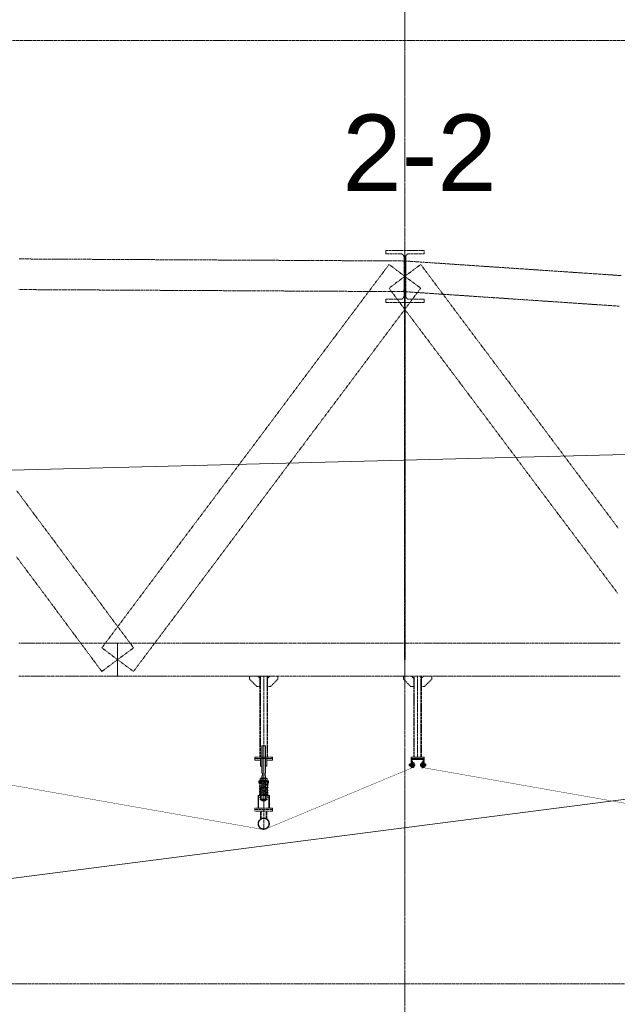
# Model space of a CAD drawing. Header units: millimetres. Extents: x -176817 to 571382, y -58489 to 156123.
# Tile 45 of 256: x -40763 to -36082, y -20394 to -12681. Entities that reach past the tile are written whole.
import ezdxf

# ---------------------------------------------------------------- set-up
doc = ezdxf.new("R2010")
doc.units = ezdxf.units.MM
doc.header["$LTSCALE"] = 0.2
for name, pattern in [('AM_ISO02W050', [7.5, 6, -1.5]), ('AM_ISO02W050x2', [3.75, 3, -0.75]), ('AM_ISO08W050', [18, 12, -1.5, 3, -1.5]), ('AM_ISO08W050x2', [9, 6, -0.75, 1.5, -0.75]), ('DASHDOT', [25.4, 12.7, -6.35, 0, -6.35]), ('HIDDEN', [9.525, 6.35, -3.175])]:
    doc.linetypes.add(name, pattern=pattern)
doc.layers.get('0').update_dxf_attribs({"lineweight": 13})
doc.layers.get('Defpoints').update_dxf_attribs({"lineweight": 13})
for name, color, linetype, lineweight in [('-A Siatka', 30, 'Continuous', 35), ('-AAA Podkład', 252, 'Continuous', 13), ('-AAA Widok', 2, 'Continuous', 30), ('-AAA Wymiar', 1, 'Continuous', 18), ('AM_0N', 7, 'Continuous', 13), ('AM_3N', 6, 'AM_ISO02W050', 13), ('AM_4N', 3, 'Continuous', 13), ('AM_7N', 4, 'AM_ISO08W050', 13), ('AM_8', 1, 'Continuous', 13)]:
    doc.layers.add(name, color=color, linetype=linetype, lineweight=lineweight)
doc.styles.get("Standard").update_dxf_attribs({"font": 'arial.ttf'})
doc.styles.add('WYMIARY', font='ROMANS.shx', dxfattribs={"width": 0.75, "oblique": 15})
doc.dimstyles.new('1 do 100', dxfattribs={"dimscale": 100, "dimtxt": 2, "dimasz": 2.5, "dimexe": 1.25, "dimexo": 0.625, "dimtad": 1, "dimdec": 0, "dimtxsty": 'WYMIARY', "dimcen": 2.5, "dimclrd": 256, "dimclre": 256, "dimclrt": 2, "dimadec": 0, "dimazin": 0, "dimtfac": 1, "dimtdec": 0, "dimtmove": 0, "dimatfit": 3, "dimfxl": 1.25, "dimlwd": -1, "dimlwe": -1, "dimarcsym": 0})

# ---------------------------------------------------------------- blocks, each defined once
blk = doc.blocks.new('*D8')
at = {"layer": '-AAA Wymiar', "transparency": 16777216}
for p, q in [((-46745.8, -45733.6), (-46745.8, 18984.3)), ((-37745.8, 18883.3), (-37745.8, 18984.3)), ((-46495.8, 18859.3), (-37995.8, 18859.3))]:
    blk.add_line(p, q, dxfattribs=at)
for points in [[(-46495.8, 18901), (-46495.8, 18817.6), (-46745.8, 18859.3)], [(-37995.8, 18901), (-37995.8, 18817.6), (-37745.8, 18859.3)]]:
    blk.add_solid(points, dxfattribs=at)
at = {"layer": 'Defpoints', "color": 0, "transparency": 16777216}
for p in [(-37745.8, 18859.3), (-37745.8, 18820.8), (-46745.8, -45796.1)]:
    blk.add_point(p, dxfattribs=at)
at = {"layer": '-AAA Wymiar', "color": 2, "transparency": 16777216, "insert": (-42245.8, 19021.8), "char_height": 200, "attachment_point": 5, "style": 'WYMIARY'}
blk.add_mtext('9000', dxfattribs=at)
blk = doc.blocks.new('*U1083')
at = {"layer": 'AM_0N'}
for p, q in [((-28, 230.6), (28, 230.6)), ((-28, 226.6), (-28, 230.6)), ((28, 226.6), (-28, 226.6)), ((28, 230.6), (28, 226.6))]:
    blk.add_line(p, q, dxfattribs=at)
at = {"layer": 'AM_7N', "linetype": 'AM_ISO08W050x2'}
blk.add_line((0, 233.6), (0, 223.6), dxfattribs=at)
blk = doc.blocks.new('*U1084')
at = {"layer": 'AM_0N'}
for p, q in [((33.8, 222.6), (-33, 222.6)), ((29.3, 219.8), (-30.7, 209)), ((-30.7, 201.1), (7.4, 194.3)), ((29.3, 198.2), (-30.7, 187.4)), ((-30.7, 179.5), (7.4, 172.7)), ((29.3, 176.6), (-30.7, 165.8)), ((-30.7, 157.9), (7.4, 151.1)), ((29.3, 155), (-30.7, 144.2)), ((-2.7, 214.1), (-30.3, 215.9)), ((-29.7, 215.9), (30.3, 219.9)), ((-29.3, 201.1), (30.7, 211.9)), ((-29.3, 179.5), (30.7, 190.3)), ((-29.3, 157.9), (30.7, 168.7)), ((30.7, 198.2), (-7.4, 205.1)), ((30.7, 176.6), (-7.4, 183.5)), ((30.7, 155), (-7.4, 161.9)), ((30, 219.9), (30.3, 219.9)), ((-33.8, 112), (33, 112)), ((-30.7, 136.3), (7.4, 129.5)), ((29.3, 133.4), (-30.7, 122.6)), ((29.7, 118.7), (-30.3, 114.7)), ((-30, 114.7), (-30.3, 114.7)), ((-29.3, 136.3), (30.7, 147.1)), ((-29.3, 114.7), (30.7, 125.5)), ((30.7, 133.4), (-7.4, 140.3)), ((2.7, 120.5), (30.3, 118.7))]:
    blk.add_line(p, q, dxfattribs=at)
for centre, start, end in [((-30, 219.9), 138.01806, 273.82255), ((-30, 205.1), 100.20335, 280.20335), ((-30, 183.5), 100.20335, 280.20335), ((-30, 161.9), 100.20335, 280.20335), ((30, 215.9), 280.20335, 100.20335), ((30, 194.3), 280.20335, 100.20335), ((30, 172.7), 280.20335, 100.20335), ((30, 151.1), 280.20335, 100.20335), ((30, 223.9), 273.82255, 340.52878), ((-30, 140.3), 100.20335, 280.20335), ((-30, 118.7), 100.20335, 280.20335), ((-30, 110.7), 93.82255, 160.52878), ((30, 129.5), 280.20335, 100.20335), ((30, 114.7), 318.01806, 93.82255)]:
    blk.add_arc(centre, 4, start, end, dxfattribs=at)
at = {"layer": 'AM_7N', "linetype": 'AM_ISO08W050x2'}
for p, q in [((-30, 109), (-30, 225.6)), ((0, 109), (0, 225.6)), ((30, 109), (30, 225.6))]:
    blk.add_line(p, q, dxfattribs=at)
blk = doc.blocks.new('*U1085')
at = {"layer": 'AM_0N'}
for p, q in [((-28, 82), (28, 82)), ((-28, 78), (-28, 82)), ((28, 78), (-28, 78)), ((28, 82), (28, 78))]:
    blk.add_line(p, q, dxfattribs=at)
at = {"layer": 'AM_7N', "linetype": 'AM_ISO08W050x2'}
blk.add_line((0, 85), (0, 75), dxfattribs=at)
blk = doc.blocks.new('*U1086')
at = {"layer": 'AM_0N'}
for p, q in [((-26.6, 242.6), (-21.4, 245.6)), ((-26.6, 242.6), (-26.6, 233.6)), ((-26.6, 233.6), (-21.4, 230.6)), ((21.3, 245.6), (-21.4, 245.6)), ((-13.3, 242.6), (-13.3, 233.6)), ((13.3, 242.6), (13.3, 233.6)), ((26.6, 242.6), (21.3, 245.6)), ((26.6, 233.6), (21.3, 230.6)), ((26.6, 242.6), (26.6, 233.6)), ((21.3, 230.6), (-21.4, 230.6))]:
    blk.add_line(p, q, dxfattribs=at)
for centre, radius, start, end in [((-19.9, 232.9), 11.7, 55.56153, 115.56153), ((-19.9, 243.3), 11.7, 244.43847, 304.43847), ((0, 200.7), 43.9, 72.38303, 107.61697), ((0, 275.4), 43.9, 252.38303, 287.61697), ((19.9, 232.9), 11.7, 64.43847, 124.43847), ((19.9, 243.3), 11.7, 235.56153, 295.56153)]:
    blk.add_arc(centre, radius, start, end, dxfattribs=at)
at = {"layer": 'AM_7N', "linetype": 'AM_ISO08W050x2'}
blk.add_line((0, 248.6), (0, 227.6), dxfattribs=at)
blk = doc.blocks.new('A$C09B41FFC')
at = {"layer": '-AAA Podkład', "color": 7}
for p, q in [((-13, 500), (-13, 284.6)), ((0, 500), (0, 70)), ((13, 500), (13, 284.6)), ((-13, 264.6), (-13, 214.6)), ((13, 264.6), (13, 214.6)), ((-16.2, 172.6), (-15, 172.6)), ((-16, 222.6), (-16, 226.6)), ((-15.2, 171.6), (-15, 171.6)), ((-15, 222.6), (15, 222.6)), ((-15, 214.6), (15, 214.6)), ((15, 172.6), (16.2, 172.6)), ((15, 171.6), (15.2, 171.6)), ((16, 222.6), (16, 226.6)), ((-16.2, 82), (-15, 82)), ((-16.2, 82), (-15, 82)), ((-15.2, 83), (-15, 83)), ((16.2, 82, 0), (15, 82, 0)), ((21.2, 82), (20, 82))]:
    blk.add_line(p, q, dxfattribs=at)
for points in [[(15, 284.6), (15, 498), (13, 500), (-13, 500), (-15, 498), (-15, 284.6)], [(-15, 264.6), (-10.5, 264.6), (-10.5, 284.6), (-15, 284.6)], [(-15, 264.6), (-15, 72), (-13, 70), (13, 70), (15, 72), (15, 264.6)], [(15, 264.6), (10.5, 264.6), (10.5, 284.6), (15, 284.6)], [(-15, 226.6), (-38.1, 226.6), (-38.1, 222.6), (-15, 222.6)], [(-15, 222.6), (-38.1, 222.6), (-38.1, 207.6), (-15, 207.6)], [(15, 226.6), (38.1, 226.6), (38.1, 222.6), (15, 222.6)], [(15, 222.6), (38.1, 222.6), (38.1, 207.6), (15, 207.6)], [(-25, 112), (-41.2, 112), (-41.2, 98), (-25, 98)], [(25, 98), (41.3, 98), (41.3, 112), (25, 112)]]:
    blk.add_lwpolyline(points, dxfattribs=at)
at = {"layer": '-AAA Podkład', "color": 7, "elevation": 0}
for points in [[(-25, 400), (-70, 400), (-70, 388), (-25, 388)], [(25, 388), (70, 388), (70, 400), (25, 400)], [(-44.4, 12), (-44.4, 112), (-41.2, 112), (-41.2, 12)], [(44.5, 12), (44.5, 112), (41.3, 112), (41.3, 12)]]:
    blk.add_lwpolyline(points, dxfattribs=at)
for points in [[(-25, 340), (-25, 400), (-14.2, 400), (-13.2, 399), (-13.2, 341), (-14.2, 340)], [(25, 340), (25, 400), (14.2, 400), (13.2, 399), (13.2, 341), (14.2, 340)]]:
    blk.add_lwpolyline(points, close=True, dxfattribs=at)
at = {"layer": '-AAA Podkład', "color": 7}
for points in [[(-38.1, 207.6), (-35.2, 207.6), (-35.2, 222.6), (-38.1, 222.6)], [(-25, 172.6), (-25, 82), (-16.2, 82), (-15.2, 83), (-15.2, 171.6), (-16.2, 172.6)], [(25, 172.6), (25, 82), (16.2, 82), (15.2, 83), (15.2, 171.6), (16.2, 172.6)], [(38.1, 207.6), (35.2, 207.6), (35.2, 222.6), (38.1, 222.6)]]:
    blk.add_lwpolyline(points, close=True, dxfattribs=at)
blk.add_circle((-30, 118.7), 4, dxfattribs=at)
for points in [[(-25, 112), (-25, 113), (-26, 112)], [(25, 112), (25, 113), (26, 112)]]:
    blk.add_solid(points, dxfattribs=at)
for name in ['*U1083', '*U1086', '*U1084', '*U1085']:
    blk.add_blockref(name, (0, 0), dxfattribs=at)
blk = doc.blocks.new('Podkład rev.B')
at = {"layer": '-AAA Podkład', "linetype": 'HIDDEN', "ltscale": 5}
h = blk.add_hatch(dxfattribs=at)
h.set_pattern_fill('ANSI32', color=256)
h.set_pattern_definition([(45, (-33909.764, -40698.592), (-6.7351921, 6.7351921), []), (45, (-33905.274, -40698.592), (-6.7351921, 6.7351921), [])])
h.paths.add_polyline_path([(17400, -36152.5), (17450, -36152.5), (17450, -36154.4, -0.414214), (17444.9, -36159.5), (17407, -36159.5), (17407, -36217.4, -0.414214), (17401.9, -36222.5), (17400, -36222.5)])
h.paths.add_polyline_path([(17450, -36154.4), (17450, -36152.5), (17500, -36152.5), (17500, -36222.5), (17498.1, -36222.5, -0.414214), (17493, -36217.4), (17493, -36159.5), (17455.1, -36159.5, -0.414214)])
for p, q in [((17350, 2544.3, 0), (17350, -48454.9, 0)), ((16244, -35507.5, 0), (16244, -36140.5, 0)), ((17450, -35507.5, 0), (17450, -36140.5)), ((17450, -35507.5, 0), (17450, -36140.5)), ((16244, -36540.5, 0), (16244, -36164.5, 0)), ((16244, -36706.9, 0), (16244, -36552.5)), ((16219.9, -36625.2, 0), (16219.9, -36564.5)), ((16223.9, -36622.9, 0), (16223.9, -36564.5)), ((16264.2, -36622.9, 0), (16264.2, -36564.5)), ((16268.2, -36625.2, 0), (16268.2, -36564.5))]:
    blk.add_line(p, q, dxfattribs=at)
at = {"layer": '-AAA Podkład', "linetype": 'HIDDEN', "ltscale": 5, "elevation": 0}
for points in [[(36922.7, -30525.7), (-1301.7, -30525.7), (-1301.7, -37915.8), (36922.7, -37915.8)], [(16214, -35587.5), (16190, -35587.5), (16134, -35531.5), (16134, -35507.5), (16198, -35507.5), (16214, -35523.5)], [(16274, -36140.5), (16214, -36140.5), (16214, -35507.5), (16274, -35507.5)], [(16274, -35587.5), (16298, -35587.5), (16354, -35531.5), (16354, -35507.5), (16290, -35507.5), (16274, -35523.5)], [(17420, -35587.5), (17396, -35587.5), (17340, -35531.5), (17340, -35507.5), (17404, -35507.5), (17420, -35523.5)], [(17480, -36140.5), (17420, -36140.5), (17420, -35507.5), (17480, -35507.5)], [(17480, -35587.5), (17504, -35587.5), (17560, -35531.5), (17560, -35507.5), (17496, -35507.5), (17480, -35523.5)], [(16314, -36152.5), (16174, -36152.5), (16174, -36140.5), (16314, -36140.5)], [(17500, -36152.5), (17400, -36152.5), (17400, -36140.5), (17500, -36140.5)], [(16314, -36540.5), (16174, -36540.5), (16174, -36552.5), (16314, -36552.5)], [(16314, -36564.5), (16174, -36564.5), (16174, -36552.5), (16314, -36552.5)]]:
    blk.add_lwpolyline(points, close=True, dxfattribs=at)
at = {"layer": '-AAA Podkład', "linetype": 'HIDDEN', "ltscale": 5}
for points in [[(17349.4, -32494.5), (17349.7, -32434.5), (17350, -32374.5), (17350.3, -32314.5), (17350.6, -32254.5), (17280.3, -32254.1), (17210, -32253.7), (17139.7, -32253.3), (17069.4, -32252.9), (16999.1, -32252.6), (16928.8, -32252.2), (16858.5, -32251.8), (16788.1, -32251.4), (16717.8, -32251.1), (16647.5, -32250.7), (16577.2, -32250.3), (16506.9, -32249.9), (16436.6, -32249.6), (16366.3, -32249.2), (16296, -32248.8), (16225.6, -32248.4), (16155.3, -32248.1), (16085, -32247.7), (16014.7, -32247.3), (15944.4, -32246.9), (15874.1, -32246.5), (15803.8, -32246.2), (15733.5, -32245.8), (15663.1, -32245.4), (15592.8, -32245), (15522.5, -32244.7), (15452.2, -32244.3), (15381.9, -32243.9), (15311.6, -32243.5), (15241.3, -32243.2), (15171, -32242.8), (15100.6, -32242.4), (15030.3, -32242), (14960, -32241.7), (14889.7, -32241.3), (14819.4, -32240.9), (14749.1, -32240.5), (14678.8, -32240.1), (14608.5, -32239.8), (14538.1, -32239.4), (14467.8, -32239), (14397.5, -32238.6), (14327.2, -32238.3)], [(14325.9, -32478.3), (14396.2, -32478.6), (14466.5, -32479), (14536.9, -32479.4), (14607.2, -32479.8), (14677.5, -32480.1), (14747.8, -32480.5), (14818.1, -32480.9), (14888.4, -32481.3), (14958.7, -32481.6), (15029, -32482), (15099.4, -32482.4), (15169.7, -32482.8), (15240, -32483.2), (15310.3, -32483.5), (15380.6, -32483.9), (15450.9, -32484.3), (15521.2, -32484.7), (15591.5, -32485), (15661.9, -32485.4), (15732.2, -32485.8), (15802.5, -32486.2), (15872.8, -32486.5), (15943.1, -32486.9), (16013.4, -32487.3), (16083.7, -32487.7), (16154, -32488), (16224.4, -32488.4), (16294.7, -32488.8), (16365, -32489.2), (16435.3, -32489.6), (16505.6, -32489.9), (16575.9, -32490.3), (16646.2, -32490.7), (16716.5, -32491.1), (16786.9, -32491.4), (16857.2, -32491.8), (16927.5, -32492.2), (16997.8, -32492.6), (17068.1, -32492.9), (17138.4, -32493.3), (17208.7, -32493.7), (17279, -32494.1), (17349.4, -32494.5)], [(17356.8, -32374.5), (17356.8, -32299.6), (17356.8, -32224.7), (17356.8, -32224), (17356.8, -32223.3), (17356.8, -32222.7), (17356.9, -32222), (17357, -32221.3), (17357, -32220.7), (17357.1, -32220), (17357.3, -32219.4), (17357.4, -32218.7), (17357.6, -32218.1), (17357.7, -32217.4), (17357.9, -32216.8), (17358.1, -32216.2), (17358.3, -32215.5), (17358.6, -32214.9), (17358.8, -32214.3), (17359.1, -32213.7), (17359.3, -32213.1), (17359.6, -32212.5), (17359.9, -32211.9), (17360.2, -32211.3), (17360.6, -32210.7), (17360.9, -32210.2), (17361.3, -32209.6), (17361.7, -32209.1), (17362, -32208.5), (17362.4, -32208), (17362.9, -32207.5), (17363.3, -32207), (17363.7, -32206.5), (17364.2, -32206), (17364.6, -32205.5), (17365.1, -32205), (17365.6, -32204.6), (17366.1, -32204.1), (17366.6, -32203.7), (17367.1, -32203.3), (17367.6, -32202.9), (17368.2, -32202.5), (17368.7, -32202.1), (17369.3, -32201.7), (17369.8, -32201.4), (17370.4, -32201.1), (17371, -32200.7), (17371.6, -32200.4), (17372.2, -32200.1), (17372.8, -32199.9), (17373.4, -32199.6), (17374, -32199.3), (17374.6, -32199.1), (17375.3, -32198.9), (17375.9, -32198.7), (17376.5, -32198.5), (17377.2, -32198.3), (17377.8, -32198.2), (17378.5, -32198), (17379.1, -32197.9), (17379.8, -32197.8), (17380.4, -32197.7), (17381.1, -32197.7), (17381.8, -32197.6), (17382.4, -32197.6), (17383.1, -32197.5), (17383.8, -32197.5), (17441.9, -32197.5), (17500, -32197.5), (17500, -32173.4), (17425, -32173.4), (17350, -32173.4), (17275, -32173.4), (17200, -32173.4), (17200, -32197.5), (17258.1, -32197.5), (17316.3, -32197.5), (17316.9, -32197.5), (17317.6, -32197.6), (17318.2, -32197.6), (17318.9, -32197.7), (17319.6, -32197.7), (17320.2, -32197.8), (17320.9, -32197.9), (17321.5, -32198), (17322.2, -32198.2), (17322.8, -32198.3), (17323.5, -32198.5), (17324.1, -32198.7), (17324.7, -32198.9), (17325.4, -32199.1), (17326, -32199.3), (17326.6, -32199.6), (17327.2, -32199.9), (17327.8, -32200.1), (17328.4, -32200.4), (17329, -32200.7), (17329.6, -32201.1), (17330.2, -32201.4), (17330.7, -32201.7), (17331.3, -32202.1), (17331.8, -32202.5), (17332.4, -32202.9), (17332.9, -32203.3), (17333.4, -32203.7), (17333.9, -32204.1), (17334.4, -32204.6), (17334.9, -32205), (17335.4, -32205.5), (17335.8, -32206), (17336.3, -32206.5), (17336.7, -32207), (17337.1, -32207.5), (17337.6, -32208), (17338, -32208.5), (17338.3, -32209.1), (17338.7, -32209.6), (17339.1, -32210.2), (17339.4, -32210.7), (17339.8, -32211.3), (17340.1, -32211.9), (17340.4, -32212.5), (17340.7, -32213.1), (17340.9, -32213.7), (17341.2, -32214.3), (17341.4, -32214.9), (17341.7, -32215.5), (17341.9, -32216.2), (17342.1, -32216.8), (17342.3, -32217.4), (17342.4, -32218.1), (17342.6, -32218.7), (17342.7, -32219.4), (17342.9, -32220), (17343, -32220.7), (17343, -32221.4), (17343.1, -32222), (17343.2, -32222.7), (17343.2, -32223.3), (17343.2, -32224), (17343.3, -32224.7), (17343.3, -32299.6), (17343.3, -32374.5), (17356.8, -32374.5)], [(14975.6, -35469.9), (15037.8, -35423.7), (15100, -35377.5), (15162.2, -35331.2), (15224.4, -35285), (15189.2, -35237.7), (15154.1, -35190.4), (15118.9, -35143.1), (15083.8, -35095.8), (15048.6, -35048.5), (15013.5, -35001.2), (14978.3, -34953.9), (14943.1, -34906.6), (14908, -34859.3), (14872.8, -34812), (14837.7, -34764.7), (14802.5, -34717.4), (14767.4, -34670.1), (14732.2, -34622.8), (14697.1, -34575.5), (14661.9, -34528.2), (14626.7, -34480.9), (14591.6, -34433.6), (14556.4, -34386.3), (14521.3, -34339), (14486.1, -34291.7), (14451, -34244.4), (14415.8, -34197.1), (14380.6, -34149.8), (14345.5, -34102.5), (14310.3, -34055.2)], [(14307.6, -34571.2), (14342.8, -34618.5), (14377.9, -34665.8), (14413.1, -34713.1), (14448.3, -34760.4), (14483.4, -34807.7), (14518.6, -34855), (14553.7, -34902.3), (14588.9, -34949.6), (14624, -34996.9), (14659.2, -35044.2), (14694.4, -35091.5), (14729.5, -35138.8), (14764.7, -35186.1), (14799.8, -35233.4), (14835, -35280.7), (14870.1, -35328), (14905.3, -35375.3), (14940.4, -35422.6), (14975.6, -35469.9)], [(17474, -32467.4), (17412, -32420.9), (17350, -32374.5), (17288, -32328), (17226, -32281.5), (17190.8, -32328.4), (17155.6, -32375.4), (17120.5, -32422.3), (17085.3, -32469.2), (17050.2, -32516.1), (17015, -32563), (16979.9, -32610), (16944.7, -32656.9), (16909.5, -32703.8), (16874.4, -32750.7), (16839.2, -32797.7), (16804.1, -32844.6), (16768.9, -32891.5), (16733.8, -32938.4), (16698.6, -32985.3), (16663.5, -33032.3), (16628.3, -33079.2), (16593.1, -33126.1), (16558, -33173), (16522.8, -33219.9), (16487.7, -33266.9), (16452.5, -33313.8), (16417.4, -33360.7), (16382.2, -33407.6), (16347, -33454.6), (16311.9, -33501.5), (16276.7, -33548.4), (16241.6, -33595.3), (16206.4, -33642.2), (16171.3, -33689.2), (16136.1, -33736.1), (16101, -33783), (16065.8, -33829.9), (16030.6, -33876.9), (15995.5, -33923.8), (15960.3, -33970.7), (15925.2, -34017.6), (15890, -34064.5), (15854.9, -34111.5), (15819.7, -34158.4), (15784.5, -34205.3), (15749.4, -34252.2), (15714.2, -34299.2), (15679.1, -34346.1), (15643.9, -34393), (15608.8, -34439.9), (15573.6, -34486.8), (15538.5, -34533.8), (15503.3, -34580.7), (15468.1, -34627.6), (15433, -34674.5), (15397.8, -34721.4), (15362.7, -34768.4), (15327.5, -34815.3), (15292.4, -34862.2), (15257.2, -34909.1), (15222, -34956.1), (15186.9, -35003), (15151.7, -35049.9), (15116.6, -35096.8), (15081.4, -35143.7), (15046.3, -35190.7), (15011.1, -35237.6), (14976, -35284.5), (15038, -35331), (15100, -35377.5), (15162, -35423.9), (15224, -35470.4), (15259.2, -35423.5), (15294.4, -35376.5), (15329.5, -35329.6), (15364.7, -35282.7), (15399.8, -35235.8), (15435, -35188.9), (15470.1, -35141.9), (15505.3, -35095), (15540.5, -35048.1), (15575.6, -35001.2), (15610.8, -34954.3), (15645.9, -34907.3), (15681.1, -34860.4), (15716.2, -34813.5), (15751.4, -34766.6), (15786.5, -34719.6), (15821.7, -34672.7), (15856.9, -34625.8), (15892, -34578.9), (15927.2, -34532), (15962.3, -34485), (15997.5, -34438.1), (16032.6, -34391.2), (16067.8, -34344.3), (16103, -34297.3), (16138.1, -34250.4), (16173.3, -34203.5), (16208.4, -34156.6), (16243.6, -34109.7), (16278.7, -34062.7), (16313.9, -34015.8), (16349, -33968.9), (16384.2, -33922), (16419.4, -33875), (16454.5, -33828.1), (16489.7, -33781.2), (16524.8, -33734.3), (16560, -33687.4), (16595.1, -33640.4), (16630.3, -33593.5), (16665.5, -33546.6), (16700.6, -33499.7), (16735.8, -33452.8), (16770.9, -33405.8), (16806.1, -33358.9), (16841.2, -33312), (16876.4, -33265.1), (16911.5, -33218.1), (16946.7, -33171.2), (16981.9, -33124.3), (17017, -33077.4), (17052.2, -33030.5), (17087.3, -32983.5), (17122.5, -32936.6), (17157.6, -32889.7), (17192.8, -32842.8), (17228, -32795.8), (17263.1, -32748.9), (17298.3, -32702), (17333.4, -32655.1), (17368.6, -32608.2), (17403.7, -32561.2), (17438.9, -32514.3), (17474, -32467.4)], [(19020.9, -34346.1), (18985.8, -34299.2), (18950.6, -34252.2), (18915.5, -34205.3), (18880.3, -34158.4), (18845.1, -34111.5), (18810, -34064.5), (18774.8, -34017.6), (18739.7, -33970.7), (18704.5, -33923.8), (18669.4, -33876.9), (18634.2, -33829.9), (18599, -33783), (18563.9, -33736.1), (18528.7, -33689.2), (18493.6, -33642.2), (18458.4, -33595.3), (18423.3, -33548.4), (18388.1, -33501.5), (18353, -33454.6), (18317.8, -33407.6), (18282.6, -33360.7), (18247.5, -33313.8), (18212.3, -33266.9), (18177.2, -33219.9), (18142, -33173), (18106.9, -33126.1), (18071.7, -33079.2), (18036.5, -33032.3), (18001.4, -32985.3), (17966.2, -32938.4), (17931.1, -32891.5), (17895.9, -32844.6), (17860.8, -32797.7), (17825.6, -32750.7), (17790.5, -32703.8), (17755.3, -32656.9), (17720.1, -32610), (17685, -32563), (17649.8, -32516.1), (17614.7, -32469.2), (17579.5, -32422.3), (17544.4, -32375.4), (17509.2, -32328.4), (17474, -32281.5), (17412, -32328), (17350, -32374.5), (17288, -32420.9), (17226, -32467.4), (17261.1, -32514.3), (17296.3, -32561.2), (17331.4, -32608.2), (17366.6, -32655.1), (17401.7, -32702), (17436.9, -32748.9), (17472, -32795.8), (17507.2, -32842.8), (17542.4, -32889.7), (17577.5, -32936.6), (17612.7, -32983.5), (17647.8, -33030.5), (17683, -33077.4), (17718.1, -33124.3), (17753.3, -33171.2), (17788.5, -33218.1), (17823.6, -33265.1), (17858.8, -33312), (17893.9, -33358.9), (17929.1, -33405.8), (17964.2, -33452.8), (17999.4, -33499.7), (18034.5, -33546.6), (18069.7, -33593.5), (18104.9, -33640.4), (18140, -33687.4), (18175.2, -33734.3), (18210.3, -33781.2), (18245.5, -33828.1), (18280.6, -33875), (18315.8, -33922), (18351, -33968.9), (18386.1, -34015.8), (18421.3, -34062.7), (18456.4, -34109.7), (18491.6, -34156.6), (18526.7, -34203.5), (18561.9, -34250.4), (18597, -34297.3), (18632.2, -34344.3), (18667.4, -34391.2), (18702.5, -34438.1), (18737.7, -34485), (18772.8, -34532), (18808, -34578.9), (18843.1, -34625.8), (18878.3, -34672.7), (18913.5, -34719.6), (18948.6, -34766.6), (18983.8, -34813.5), (19018.9, -34860.4)], [(19045.6, -32368.7), (18975.3, -32364), (18905, -32359.2), (18834.7, -32354.5), (18764.3, -32349.7), (18694, -32345), (18623.7, -32340.2), (18553.4, -32335.5), (18483.1, -32330.7), (18412.8, -32326), (18342.5, -32321.2), (18272.2, -32316.5), (18201.8, -32311.7), (18131.5, -32307), (18061.2, -32302.2), (17990.9, -32297.5), (17920.6, -32292.7), (17850.3, -32288), (17780, -32283.2), (17709.7, -32278.5), (17639.3, -32273.7), (17569, -32269), (17498.7, -32264.2), (17428.4, -32259.5), (17358.1, -32254.7), (17354, -32314.6), (17350, -32374.5), (17346, -32434.3), (17341.9, -32494.2), (17412.2, -32498.9), (17482.5, -32503.7), (17552.8, -32508.4), (17623.2, -32513.2), (17693.5, -32517.9), (17763.8, -32522.7), (17834.1, -32527.4), (17904.4, -32532.2), (17974.7, -32536.9), (18045, -32541.7), (18115.3, -32546.4), (18185.7, -32551.2), (18256, -32555.9), (18326.3, -32560.7), (18396.6, -32565.4), (18466.9, -32570.2), (18537.2, -32574.9), (18607.5, -32579.7), (18677.8, -32584.4), (18748.2, -32589.2), (18818.5, -32593.9), (18888.8, -32598.7), (18959.1, -32603.4), (19029.4, -32608.2)], [(17500, -32579.1), (17500, -32554.6), (17441.9, -32554.6), (17383.8, -32554.6), (17383.1, -32554.6), (17382.4, -32554.5), (17381.7, -32554.5), (17381.1, -32554.4), (17380.4, -32554.3), (17379.7, -32554.3), (17379.1, -32554.1), (17378.4, -32554), (17377.8, -32553.9), (17377.1, -32553.7), (17376.5, -32553.5), (17375.8, -32553.3), (17375.2, -32553.1), (17374.6, -32552.9), (17373.9, -32552.7), (17373.3, -32552.4), (17372.7, -32552.1), (17372.1, -32551.9), (17371.5, -32551.6), (17370.9, -32551.2), (17370.3, -32550.9), (17369.8, -32550.6), (17369.2, -32550.2), (17368.6, -32549.8), (17368.1, -32549.4), (17367.5, -32549), (17367, -32548.6), (17366.5, -32548.2), (17366, -32547.7), (17365.5, -32547.3), (17365, -32546.8), (17364.5, -32546.4), (17364.1, -32545.9), (17363.6, -32545.4), (17363.2, -32544.9), (17362.8, -32544.3), (17362.4, -32543.8), (17362, -32543.3), (17361.6, -32542.7), (17361.2, -32542.2), (17360.9, -32541.6), (17360.5, -32541), (17360.2, -32540.4), (17359.9, -32539.8), (17359.6, -32539.2), (17359.3, -32538.6), (17359, -32538), (17358.8, -32537.4), (17358.5, -32536.8), (17358.3, -32536.1), (17358.1, -32535.5), (17357.9, -32534.9), (17357.7, -32534.2), (17357.5, -32533.6), (17357.4, -32532.9), (17357.3, -32532.3), (17357.1, -32531.6), (17357, -32530.9), (17356.9, -32530.3), (17356.9, -32529.6), (17356.8, -32528.9), (17356.8, -32528.3), (17356.8, -32527.6), (17356.8, -32526.9), (17356.8, -32450.7), (17356.8, -32374.5), (17343.3, -32374.5), (17343.3, -32450.7), (17343.3, -32526.9), (17343.2, -32527.6), (17343.2, -32528.3), (17343.2, -32528.9), (17343.1, -32529.6), (17343.1, -32530.3), (17343, -32530.9), (17342.9, -32531.6), (17342.7, -32532.3), (17342.6, -32532.9), (17342.5, -32533.6), (17342.3, -32534.2), (17342.1, -32534.9), (17341.9, -32535.5), (17341.7, -32536.1), (17341.5, -32536.8), (17341.2, -32537.4), (17341, -32538), (17340.7, -32538.6), (17340.4, -32539.2), (17340.1, -32539.8), (17339.8, -32540.4), (17339.5, -32541), (17339.1, -32541.6), (17338.8, -32542.2), (17338.4, -32542.7), (17338, -32543.3), (17337.6, -32543.8), (17337.2, -32544.3), (17336.8, -32544.9), (17336.4, -32545.4), (17335.9, -32545.9), (17335.5, -32546.4), (17335, -32546.8), (17334.5, -32547.3), (17334, -32547.7), (17333.5, -32548.2), (17333, -32548.6), (17332.5, -32549), (17331.9, -32549.4), (17331.4, -32549.8), (17330.8, -32550.2), (17330.2, -32550.6), (17329.7, -32550.9), (17329.1, -32551.2), (17328.5, -32551.6), (17327.9, -32551.9), (17327.3, -32552.1), (17326.7, -32552.4), (17326.1, -32552.7), (17325.4, -32552.9), (17324.8, -32553.1), (17324.2, -32553.3), (17323.5, -32553.5), (17322.9, -32553.7), (17322.2, -32553.9), (17321.6, -32554), (17320.9, -32554.1), (17320.3, -32554.3), (17319.6, -32554.3), (17318.9, -32554.4), (17318.3, -32554.5), (17317.6, -32554.5), (17316.9, -32554.6), (17316.3, -32554.6), (17258.1, -32554.6), (17200, -32554.6), (17200, -32579.1), (17275, -32579.1), (17350, -32579.1), (17425, -32579.1), (17500, -32579.1)], [(17347, -32374.5), (17347, -32468.3), (17347, -32562.1), (17347, -32656), (17347, -32749.8), (17347, -32843.7), (17347, -32937.5), (17347, -33031.4), (17347, -33125.2), (17347, -33219), (17347, -33312.9), (17347, -33406.7), (17347, -33500.6), (17347, -33594.4), (17347, -33688.3), (17347, -33782.1), (17347, -33876), (17347, -33969.8), (17347, -34063.6), (17347, -34157.5), (17347, -34251.3), (17347, -34345.2), (17347, -34439), (17347, -34532.9), (17347, -34626.7), (17347, -34720.5), (17347, -34814.4), (17347, -34908.2), (17347, -35002.1), (17347, -35095.9), (17347, -35189.8), (17347, -35283.6), (17347, -35377.5), (17353, -35377.5), (17353, -35283.6), (17353, -35189.8), (17353, -35095.9), (17353, -35002.1), (17353, -34908.2), (17353, -34814.4), (17353, -34720.5), (17353, -34626.7), (17353, -34532.9), (17353, -34439), (17353, -34345.2), (17353, -34251.3), (17353, -34157.5), (17353, -34063.6), (17353, -33969.8), (17353, -33876), (17353, -33782.1), (17353, -33688.3), (17353, -33594.4), (17353, -33500.6), (17353, -33406.7), (17353, -33312.9), (17353, -33219), (17353, -33125.2), (17353, -33031.4), (17353, -32937.5), (17353, -32843.7), (17353, -32749.8), (17353, -32656), (17353, -32562.1), (17353, -32468.3), (17353, -32374.5), (17347, -32374.5)], [(15100, -35507.5), (15100, -35442.5), (15100, -35377.5), (15100, -35312.5), (15100, -35247.5), (15029.7, -35247.5), (14959.4, -35247.5), (14889.1, -35247.5), (14818.8, -35247.5), (14748.4, -35247.5), (14678.1, -35247.5), (14607.8, -35247.5), (14537.5, -35247.5), (14467.2, -35247.5), (14396.9, -35247.5), (14326.6, -35247.5)], [(14326.6, -35507.5), (14396.9, -35507.5), (14467.2, -35507.5), (14537.5, -35507.5), (14607.8, -35507.5), (14678.1, -35507.5), (14748.4, -35507.5), (14818.8, -35507.5), (14889.1, -35507.5), (14959.4, -35507.5), (15029.7, -35507.5), (15100, -35507.5)], [(17350, -35507.5), (17350, -35442.5), (17350, -35377.5), (17350, -35312.5), (17350, -35247.5), (17279.7, -35247.5), (17209.4, -35247.5), (17139.1, -35247.5), (17068.8, -35247.5), (16998.4, -35247.5), (16928.1, -35247.5), (16857.8, -35247.5), (16787.5, -35247.5), (16717.2, -35247.5), (16646.9, -35247.5), (16576.6, -35247.5), (16506.3, -35247.5), (16435.9, -35247.5), (16365.6, -35247.5), (16295.3, -35247.5), (16225, -35247.5), (16154.7, -35247.5), (16084.4, -35247.5), (16014.1, -35247.5), (15943.8, -35247.5), (15873.4, -35247.5), (15803.1, -35247.5), (15732.8, -35247.5), (15662.5, -35247.5), (15592.2, -35247.5), (15521.9, -35247.5), (15451.6, -35247.5), (15381.3, -35247.5), (15310.9, -35247.5), (15240.6, -35247.5), (15170.3, -35247.5), (15100, -35247.5), (15100, -35312.5), (15100, -35377.5), (15100, -35442.5), (15100, -35507.5), (15170.3, -35507.5), (15240.6, -35507.5), (15310.9, -35507.5), (15381.3, -35507.5), (15451.6, -35507.5), (15521.9, -35507.5), (15592.2, -35507.5), (15662.5, -35507.5), (15732.8, -35507.5), (15803.1, -35507.5), (15873.4, -35507.5), (15943.8, -35507.5), (16014.1, -35507.5), (16084.4, -35507.5), (16149.7, -35507.5), (16220, -35507.5), (16300.3, -35507.5), (16370.6, -35507.5), (16435.9, -35507.5), (16506.3, -35507.5), (16576.6, -35507.5), (16646.9, -35507.5), (16717.2, -35507.5), (16787.5, -35507.5), (16857.8, -35507.5), (16928.1, -35507.5), (16998.4, -35507.5), (17068.8, -35507.5), (17139.1, -35507.5), (17209.4, -35507.5), (17279.7, -35507.5), (17350, -35507.5)], [(19037.5, -35247.5), (18967.2, -35247.5), (18896.9, -35247.5), (18826.6, -35247.5), (18756.3, -35247.5), (18685.9, -35247.5), (18615.6, -35247.5), (18545.3, -35247.5), (18475, -35247.5), (18404.7, -35247.5), (18334.4, -35247.5), (18264.1, -35247.5), (18193.8, -35247.5), (18123.4, -35247.5), (18053.1, -35247.5), (17982.8, -35247.5), (17912.5, -35247.5), (17842.2, -35247.5), (17771.9, -35247.5), (17701.6, -35247.5), (17631.3, -35247.5), (17560.9, -35247.5), (17490.6, -35247.5), (17420.3, -35247.5), (17350, -35247.5), (17350, -35312.5), (17350, -35377.5), (17350, -35442.5), (17350, -35507.5), (17420.3, -35507.5), (17490.6, -35507.5), (17560.9, -35507.5), (17631.3, -35507.5), (17701.6, -35507.5), (17771.9, -35507.5), (17842.2, -35507.5), (17912.5, -35507.5), (17982.8, -35507.5), (18053.1, -35507.5), (18123.4, -35507.5), (18193.8, -35507.5), (18264.1, -35507.5), (18334.4, -35507.5), (18404.7, -35507.5), (18475, -35507.5), (18545.3, -35507.5), (18615.6, -35507.5), (18685.9, -35507.5), (18756.3, -35507.5), (18826.6, -35507.5), (18896.9, -35507.5), (18967.2, -35507.5), (19037.5, -35507.5)]]:
    blk.add_lwpolyline(points, dxfattribs=at)
at = {"layer": '-AAA Podkład', "linetype": 'HIDDEN', "ltscale": 5, "elevation": 0}
for points in [[(16218, -36140.5), (16218, -35507.5)], [(16270, -35507.5), (16270, -36140.5)], [(17424, -36140.5), (17424, -35507.5)], [(17476, -35507.5), (17476, -36140.5)]]:
    blk.add_lwpolyline(points, dxfattribs=at)
for points in [[(17400, -36152.5), (17450, -36152.5), (17450, -36154.4, -0.414214), (17444.9, -36159.5), (17407, -36159.5), (17407, -36217.4, -0.414214), (17401.9, -36222.5), (17400, -36222.5)], [(17450, -36154.4), (17450, -36152.5), (17500, -36152.5), (17500, -36222.5), (17498.1, -36222.5, -0.414214), (17493, -36217.4), (17493, -36159.5), (17455.1, -36159.5, -0.414214)]]:
    blk.add_lwpolyline(points, format="xyb", close=True, dxfattribs=at)
at = {"layer": '-AAA Podkład', "linetype": 'HIDDEN', "ltscale": 5}
for radius in [44.5, 41.2]:
    blk.add_circle((16244, -36662.5, 0), radius, dxfattribs=at)
blk.add_blockref('A$C09B41FFC', (16244, -36552.5), dxfattribs=at)
at = {"layer": '-AAA Podkład', "linetype": 'HIDDEN', "ltscale": 5, "insert": (17464.8, -31407.1, 0), "char_height": 600, "attachment_point": 5}
blk.add_mtext('\\A1;2-2', dxfattribs=at)
blk = doc.blocks.new('*U1058')
at = {"layer": 'AM_0N'}
for p, q in [((5.7, -1), (-5.6, -1)), ((-5.6, -1), (-5.6, -1.6)), ((5.7, -1.6), (-5.6, -1.6)), ((-5.6, -1.6), (-2.4, -4.9)), ((-3, -6.3), (-2.4, -5.7)), ((3, -6.3), (-3, -6.3)), ((-3, -20.4), (-3, -6.3)), ((3, -20.4), (-3, -20.4)), ((-2.4, -21), (-3, -20.4)), ((2.4, -4.9), (-2.4, -4.9)), ((-2.4, -5.7), (-2.4, -4.9)), ((-2.4, -21), (2.4, -21)), ((5.7, -1.6), (2.4, -4.9)), ((2.4, -5.7), (2.4, -4.9)), ((3, -6.3), (2.4, -5.7)), ((2.4, -21), (3, -20.4)), ((3, -20.4), (3, -6.3)), ((5.7, -1.6), (5.7, -1))]:
    blk.add_line(p, q, dxfattribs=at)
at = {"layer": 'AM_3N', "linetype": 'AM_ISO02W050x2'}
for p, q in [((-3.4, -1), (0, -5.4)), ((-0.7, -4.4), (-0.7, -1)), ((0.7, -4.4), (-0.7, -4.4)), ((3.4, -1), (0, -5.4)), ((0.7, -4.4), (0.7, -1))]:
    blk.add_line(p, q, dxfattribs=at)
at = {"layer": 'AM_4N'}
for p, q in [((-2.4, -5.7), (-2.4, -6.3)), ((-2.4, -6.3), (-2.4, -21)), ((2.4, -5.7), (2.4, -6.3)), ((2.4, -6.3), (2.4, -21))]:
    blk.add_line(p, q, dxfattribs=at)
at = {"layer": 'AM_7N', "linetype": 'AM_ISO08W050x2'}
blk.add_line((0, 2), (0, -24), dxfattribs=at)
blk = doc.blocks.new('*U1059')
at = {"layer": 'AM_0N'}
for p, q in [((6, -12), (-6, -12)), ((-6, -12), (-6, -13.6)), ((-6, -13.6), (6, -13.6)), ((6, -13.6), (6, -12))]:
    blk.add_line(p, q, dxfattribs=at)
at = {"layer": 'AM_7N', "linetype": 'AM_ISO08W050x2'}
blk.add_line((0, -16.6), (0, -9), dxfattribs=at)
blk = doc.blocks.new('*U1060')
at = {"layer": 'AM_0N'}
for p, q in [((-5.8, -14.4), (-4.4, -13.6)), ((-5.8, -14.4), (-5.8, -18)), ((-5.8, -18), (-4.4, -18.8)), ((4.5, -13.6), (-4.4, -13.6)), ((4.5, -18.8), (-4.4, -18.8)), ((-2.9, -14.4), (-2.9, -18)), ((2.9, -14.4), (2.9, -18)), ((5.8, -14.4), (4.5, -13.6)), ((5.8, -18), (4.5, -18.8)), ((5.8, -14.4), (5.8, -18))]:
    blk.add_line(p, q, dxfattribs=at)
for centre, radius, start, end in [((-4.3, -16.5), 2.55, 55.56153, 115.56153), ((-4.3, -15.9), 2.55, 244.43847, 304.43847), ((0, -23.5), 9.54, 72.38303, 107.61697), ((0, -8.9), 9.54, 252.38303, 287.61697), ((4.3, -16.5), 2.55, 64.43847, 124.43847), ((4.3, -15.9), 2.55, 235.56153, 295.56153)]:
    blk.add_arc(centre, radius, start, end, dxfattribs=at)
at = {"layer": 'AM_7N', "linetype": 'AM_ISO08W050x2'}
blk.add_line((0, -10.6), (0, -21.8), dxfattribs=at)
blk = doc.blocks.new('okucie')
at = {"layer": 'AM_8'}
h = blk.add_hatch(dxfattribs=at)
h.set_pattern_fill('ANSI31', color=256, scale=0.5, style=0)
h.set_pattern_definition([(45, (-21727.3335, 85443.8012), (-1.122532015, 1.122532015), [])])
h.paths.add_polyline_path([(-3.5, -5), (-3.5, -3.8), (-6.3, -1), (-20, -1), (-20, -5)])
h.paths.add_polyline_path([(20, -5), (20, -1), (6.3, -1), (3.5, -3.8), (3.5, -5)])
h = blk.add_hatch(dxfattribs=at)
h.set_pattern_fill('ANSI31', color=256, scale=0.5, angle=90, style=0)
h.set_pattern_definition([(135, (-21776.6445, 85446.8), (-1.122532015, -1.122532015), [])])
h.paths.add_polyline_path([(-3.5, -8), (-20, -8), (-20, -12), (-3.5, -12)])
h.paths.add_polyline_path([(20, -8), (3.5, -8), (3.5, -12), (6, -12), (20, -12)])
at = {"layer": '-AAA Widok'}
for p, q in [((-3.5, -3.8, 0), (3.5, -3.8, 0)), ((-3.5, -12, 0), (-3.5, -8)), ((3.5, -12, 0), (3.5, -8))]:
    blk.add_line(p, q, dxfattribs=at)
for points in [[(-20, -5), (20, -5), (20, -1), (-20, -1)], [(-20, -12), (20, -12), (20, -8), (-20, -8)]]:
    blk.add_lwpolyline(points, close=True, dxfattribs=at)
at = {"layer": '-AAA Widok', "elevation": 0}
blk.add_lwpolyline([(-20, -5), (20, -5), (20, -1), (-20, -1)], close=True, dxfattribs=at)
for points in [[(-6.3, -1), (-3.5, -3.8), (-3.5, -5)], [(6.3, -1), (3.5, -3.8), (3.5, -5)]]:
    blk.add_lwpolyline(points, dxfattribs=at)
at = {"layer": '-AAA Wymiar'}
for p, q in [((-20, -8), (-20, -5)), ((20, -8), (20, -5))]:
    blk.add_line(p, q, dxfattribs=at)
at = {"layer": 'AM_0N'}
for name in ['*U1058', '*U1059', '*U1060']:
    blk.add_blockref(name, (0, 0), dxfattribs=at)
blk = doc.blocks.new('*U1065')
at = {"layer": 'AM_0N'}
for p, q in [((-33, 4.1), (-32.1, 5)), ((-33, 4.1), (-33, -4.1)), ((-2.5, 5), (-32.1, 5)), ((-32.1, 5), (-32.1, -5)), ((-2.5, 5), (-2.5, -5)), ((-2.5, 5), (-1.6, 4.6)), ((2, 4.6), (-1.6, 4.6)), ((2, 4.6), (2, 7.7)), ((2.6, 7.7), (2, 7.7)), ((2, -4.6), (2, 4.6)), ((7.6, 9.8), (2.6, 9.8)), ((2.6, 9.8), (2.6, 7.7)), ((2.6, 7.7), (2.6, -7.7)), ((7.6, 4.9), (2.6, 4.9)), ((7.6, 9.8), (8.4, 8.5)), ((8.4, -8.5), (8.4, 8.5)), ((-32.1, -5), (-33, -4.1)), ((-2.5, -5), (-32.1, -5)), ((-2.5, -5), (-1.6, -4.6)), ((2, -4.6), (-1.6, -4.6)), ((2, -7.7), (2, -4.6)), ((2.6, -7.7), (2, -7.7)), ((7.6, -4.9), (2.6, -4.9)), ((2.6, -7.7), (2.6, -9.8)), ((7.6, -9.8), (2.6, -9.8)), ((7.6, -9.8), (8.4, -8.5))]:
    blk.add_line(p, q, dxfattribs=at)
for centre, radius, start, end in [((4.1, 7.4), 4.34, 325.55313, 25.55313), ((-7.8, 0), 16.2, 342.38753, 17.61247), ((4.1, -7.4), 4.34, 334.44687, 34.44687)]:
    blk.add_arc(centre, radius, start, end, dxfattribs=at)
at = {"layer": 'AM_4N'}
for p, q in [((-2.5, 4.1), (-33, 4.1)), ((-2.5, 4.1), (-1.6, 4.6)), ((-2.5, -4.1), (-33, -4.1)), ((-2.5, -4.1), (-1.6, -4.6))]:
    blk.add_line(p, q, dxfattribs=at)
at = {"layer": 'AM_7N', "linetype": 'AM_ISO08W050x2'}
blk.add_line((11.4, 0), (-36, 0), dxfattribs=at)
blk = doc.blocks.new('*U1066')
at = {"layer": 'AM_0N'}
for p, q in [((-20, 10), (-20, -10)), ((-18, 10), (-20, 10)), ((-18, -10), (-18, 10)), ((-20, -10), (-18, -10))]:
    blk.add_line(p, q, dxfattribs=at)
at = {"layer": 'AM_7N', "linetype": 'AM_ISO08W050x2'}
blk.add_line((-15, 0), (-23, 0), dxfattribs=at)
blk = doc.blocks.new('*U1067')
at = {"layer": 'AM_0N'}
for p, q in [((-27.3, 9.2), (-28.4, 7.3)), ((-28.4, -7.3), (-28.4, 7.3)), ((-21.1, 9.2), (-27.3, 9.2)), ((-21.1, 4.6), (-27.3, 4.6)), ((-21.1, 9.2), (-20, 7.3)), ((-20, -7.3), (-20, 7.3)), ((-27.3, -9.2), (-28.4, -7.3)), ((-21.1, -4.6), (-27.3, -4.6)), ((-21.1, -9.2), (-27.3, -9.2)), ((-21.1, -9.2), (-20, -7.3))]:
    blk.add_line(p, q, dxfattribs=at)
for centre, radius, start, end in [((-23.9, 6.9), 4.08, 154.43847, 214.43847), ((-12.7, 0), 15.3, 162.38303, 197.61697), ((-24.5, 6.9), 4.08, 325.56153, 25.56153), ((-35.7, 0), 15.3, 342.38303, 17.61697), ((-23.9, -6.9), 4.08, 145.56153, 205.56153), ((-24.5, -6.9), 4.08, 334.43847, 34.43847)]:
    blk.add_arc(centre, radius, start, end, dxfattribs=at)
at = {"layer": 'AM_7N', "linetype": 'AM_ISO08W050x2'}
blk.add_line((-17, 0), (-31.4, 0), dxfattribs=at)
blk = doc.blocks.new('*U1068')
at = {"layer": 'AM_0N'}
for p, q in [((0, 10), (0, -10)), ((2, 10), (0, 10)), ((2, -10), (2, 10)), ((0, -10), (2, -10))]:
    blk.add_line(p, q, dxfattribs=at)
at = {"layer": 'AM_7N', "linetype": 'AM_ISO08W050x2'}
blk.add_line((5, 0), (-3, 0), dxfattribs=at)
blk = doc.blocks.new('Okucie+śruba')
at = {"layer": '-AAA Widok', "color": 42, "xscale": -1, "rotation": 90}
blk.add_blockref('okucie', (-12, 0), dxfattribs=at)
at = {"layer": 'AM_0N', "color": 42}
for name in ['*U1065', '*U1067', '*U1066', '*U1068']:
    blk.add_blockref(name, (0, 0), dxfattribs=at)
blk = doc.blocks.new('Profil rev.B')
at = {"layer": '-A Siatka', "linetype": 'HIDDEN', "const_width": 3, "elevation": 0}
for points in [[(12789.1, 1112.9), (12789.1, 1062.9), (15541, 577.3, 0.143564), (15555.3, 578.9), (16714.1, 1062.9), (16714.1, 1112.9)], [(16789.1, 1112.9), (16789.1, 1062.9), (19541, 577.3, 0.143564), (19555.3, 578.9), (20714.1, 1062.9), (20714.1, 1112.9)]]:
    blk.add_lwpolyline(points, format="xyb", dxfattribs=at)
at = {"layer": '-AAA Wymiar'}
blk.add_blockref('Okucie+śruba', (16719.6, 1082.9, 0), dxfattribs=at)
at = {"layer": '-AAA Wymiar', "xscale": -1}
blk.add_blockref('Okucie+śruba', (16783.6, 1082.9, 0), dxfattribs=at)

msp = doc.modelspace()

# ---------------------------------------------------------------- linework, layer by layer
at = {"layer": '-AAA Wymiar'}
for p, q in [((-9928.1317, -15412.833), (-67317.0633, -22834.3987)), ((-61002.1991, -16730.6803), (-9928.1317, -15412.833))]:
    msp.add_line(p, q, dxfattribs=at)
at = {"color": 252, "linetype": 'DASHDOT', "ltscale": 3}
msp.add_line((-37745.7819, 19253.2914), (-37745.7819, -30771.4395), dxfattribs=at)

# ---------------------------------------------------------------- block references
at = {"layer": '-AAA Widok'}
msp.add_blockref('Profil rev.B', (-54397.4159, -19601.8799, 0), dxfattribs=at)
at = {"layer": '-AAA Wymiar'}
msp.add_blockref('Podkład rev.B', (-55095.7819, 17683.4632, 0), dxfattribs=at)

# ---------------------------------------------------------------- dimensions: what is measured, and where the dimension line sits
dim = msp.add_linear_dim(base=(-37745.7819, 18859.2967), p1=(-46745.7819, -45796.0606), p2=(-37745.7819, 18820.7747), dimstyle='1 do 100', override={"dimtmove": 1}, dxfattribs=at)
dim.commit()
dim.dimension.update_dxf_attribs({"geometry": '*D8', "text_midpoint": (-42245.7819, 19021.7967)})

doc.saveas('drawing.dxf')
